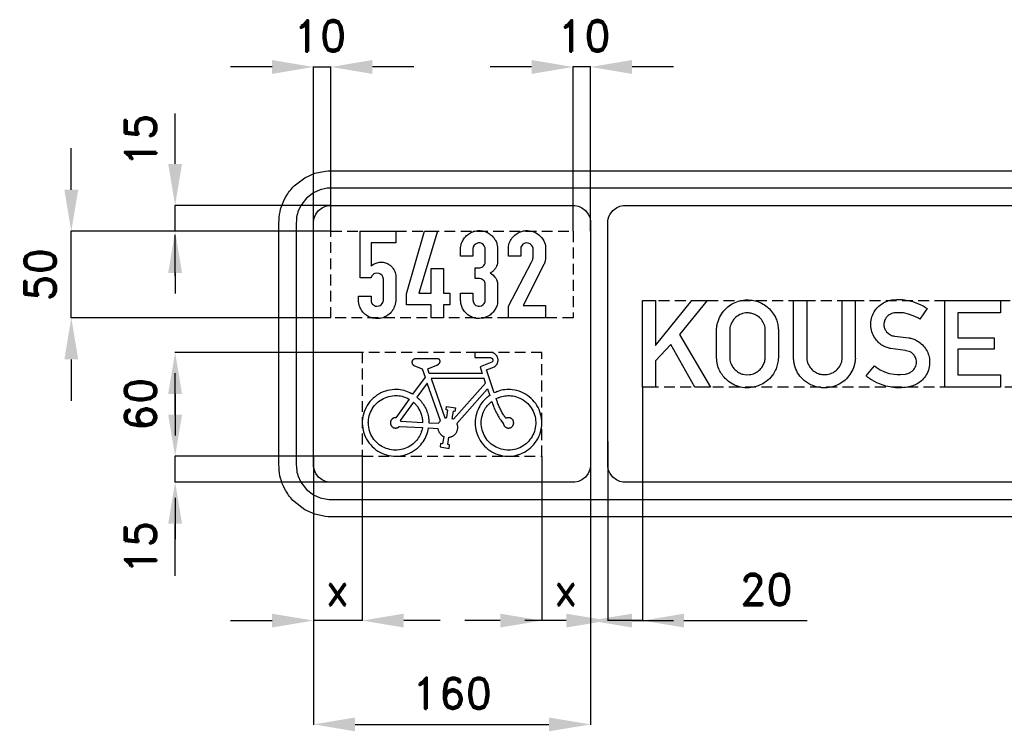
# Model space of a CAD drawing. Header units: millimetres. Extents: x 124 to 1188, y -20 to 923.
# Tile 2 of 3: x 125 to 694, y 494 to 905. Entities that reach past the tile are written whole.
import ezdxf

# ---------------------------------------------------------------- set-up
doc = ezdxf.new("R2010")
doc.units = ezdxf.units.MM
doc.header["$LTSCALE"] = 5
doc.linetypes.add('ČÁRKOVANÁX2', pattern=[1.5, 1, -0.5])
doc.layers.add('Kóty', color=2, linetype='Continuous')
doc.layers.add('Značka', color=7, linetype='Continuous')
doc.styles.get("Standard").update_dxf_attribs({"font": 'romand.shx', "height": 18})
doc.dimstyles.get("Standard").update_dxf_attribs({"dimtxt": 18, "dimasz": 24, "dimexe": 0.18, "dimexo": 0.0625, "dimgap": 9, "dimtad": 1, "dimdec": 0, "dimzin": 0, "dimdsep": 46, "dimtxsty": 'Standard', "dimcen": 0.09, "dimadec": 0, "dimazin": 0, "dimtfac": 1, "dimtdec": 0, "dimtofl": 0, "dimtmove": 0, "dimatfit": 3, "dimfxl": 1, "dimtolj": 1, "dimtzin": 0, "dimarcsym": 0})

# ---------------------------------------------------------------- blocks, each defined once
blk = doc.blocks.new('*D0')
at = {"layer": 'Defpoints', "color": 0, "transparency": 16777216}
for p in [(154.51, 783.07), (304.51, 783.07), (304.51, 733.07)]:
    blk.add_point(p, dxfattribs=at)
at = {"layer": 'Kóty', "color": 0, "lineweight": -2, "transparency": 16777216}
for p, q in [((154.51, 807.07), (154.51, 831.07)), ((304.45, 783.07), (154.33, 783.07)), ((304.45, 733.07), (154.33, 733.07)), ((154.51, 709.07), (154.51, 685.07))]:
    blk.add_line(p, q, dxfattribs=at)
at = {"layer": 'Kóty', "color": 0, "transparency": 16777216}
for points in [[(150.51, 807.07), (158.51, 807.07), (154.51, 783.07)], [(150.51, 709.07), (158.51, 709.07), (154.51, 733.07)]]:
    blk.add_solid(points, dxfattribs=at)
at = {"layer": 'Kóty', "color": 0, "transparency": 16777216, "insert": (136.51, 758.07), "char_height": 18, "attachment_point": 5, "rotation": 90}
blk.add_mtext('\\A1;50', dxfattribs=at)
blk = doc.blocks.new('*D11')
at = {"layer": 'Defpoints', "color": 0, "transparency": 16777216}
for p in [(454.51, 667.83), (294.51, 653.07), (454.51, 498.07)]:
    blk.add_point(p, dxfattribs=at)
at = {"layer": 'Kóty', "color": 0, "lineweight": -2, "transparency": 16777216}
for p, q in [((454.51, 667.77), (454.51, 497.89)), ((294.51, 653.01), (294.51, 497.89)), ((318.51, 498.07), (430.51, 498.07))]:
    blk.add_line(p, q, dxfattribs=at)
at = {"layer": 'Kóty', "color": 0, "transparency": 16777216}
for points in [[(318.51, 502.07), (318.51, 494.07), (294.51, 498.07)], [(430.51, 502.07), (430.51, 494.07), (454.51, 498.07)]]:
    blk.add_solid(points, dxfattribs=at)
at = {"layer": 'Kóty', "color": 0, "transparency": 16777216, "insert": (374.51, 516.07), "char_height": 18, "attachment_point": 5}
blk.add_mtext('\\A1;160', dxfattribs=at)

msp = doc.modelspace()

# ---------------------------------------------------------------- linework, layer by layer
at = {"layer": 'Kóty'}
for p, q in [((270.51, 878.07), (246.51, 878.07)), ((294.51, 786.34), (294.51, 878.25)), ((304.51, 783.14), (304.51, 878.25)), ((352.51, 878.07), (328.51, 878.07)), ((420.51, 878.07), (396.51, 878.07)), ((444.51, 783.14), (444.51, 878.25)), ((454.51, 783.14), (454.51, 878.25)), ((502.51, 878.07), (478.51, 878.07)), ((214.51, 822.07), (214.51, 851.08)), ((304.45, 798.07), (214.33, 798.07)), ((304.45, 783.07), (214.33, 783.07)), ((214.51, 757.07), (214.51, 781.07)), ((214.51, 759.07), (214.51, 747.07)), ((304.45, 733.07), (214.33, 733.07)), ((322.57, 713.07), (214.33, 713.07)), ((322.57, 713.07), (214.33, 713.07)), ((214.51, 677.07), (214.51, 701.07)), ((214.51, 689.07), (214.51, 665.07)), ((484.51, 693.01), (484.51, 557.89)), ((454.51, 667.83), (454.51, 557.89)), ((464.51, 661.49), (464.51, 557.89)), ((322.57, 653.07), (214.33, 653.07)), ((322.57, 653.07), (214.33, 653.07)), ((294.51, 653.01), (294.51, 557.89)), ((322.63, 653.01), (322.63, 557.89)), ((426.39, 653.01), (426.39, 557.89)), ((322.57, 638.07), (214.33, 638.07)), ((214.51, 629.07), (214.51, 605.07)), ((214.51, 583.98), (214.51, 614.07)), ((246.51, 558.07), (270.51, 558.07)), ((367.6, 558.07), (346.63, 558.07)), ((402.39, 558.07), (382, 558.07)), ((440.51, 558.07), (416.51, 558.07)), ((478.51, 558.07), (502.51, 558.07)), ((508.51, 558.07), (579.66, 558.07))]:
    msp.add_line(p, q, dxfattribs=at)
for points in [[(294.51, 878.07), (304.51, 878.07)], [(454.51, 878.07), (444.51, 878.07)], [(214.51, 783.07), (214.51, 798.07)], [(154.51, 733.07), (154.51, 783.07)], [(214.51, 638.07), (214.51, 653.07)], [(322.63, 558.07), (294.51, 558.07)], [(484.51, 558.07), (464.51, 558.07)]]:
    msp.add_lwpolyline(points, dxfattribs=at)
for points in [[(270.51, 882.07), (270.51, 874.07), (294.51, 878.07)], [(328.51, 882.07), (328.51, 874.07), (304.51, 878.07)], [(420.51, 882.07), (420.51, 874.07), (444.51, 878.07)], [(478.51, 882.07), (478.51, 874.07), (454.51, 878.07)], [(218.51, 822.07), (210.51, 822.07), (214.51, 798.07)], [(218.51, 759.07), (210.51, 759.07), (214.51, 783.07)], [(218.51, 689.07), (210.51, 689.07), (214.51, 713.07)], [(218.51, 677.07), (210.51, 677.07), (214.51, 653.07)], [(218.51, 614.07), (210.51, 614.07), (214.51, 638.07)], [(270.51, 562.07), (270.51, 554.07), (294.51, 558.07)], [(346.63, 562.07), (346.63, 554.07), (322.63, 558.07)], [(402.39, 562.07), (402.39, 554.07), (426.39, 558.07)], [(440.51, 562.07), (440.51, 554.07), (464.51, 558.07)], [(478.51, 562.07), (478.51, 554.07), (454.51, 558.07)], [(508.51, 562.07), (508.51, 554.07), (484.51, 558.07)]]:
    msp.add_solid(points, dxfattribs=at)
at = {"layer": 'Značka', "color": 3}
for points in [[(965.44, 618.07), (304.51, 618.07), (302.94, 618.13), (301.37, 618.23), (295.24, 619.49), (289.51, 622.09), (283.26, 626.81, -0.06835), (278.53, 633.07, -0.056395), (275.89, 638.8, -0.061144), (274.67, 644.93), (274.56, 646.5), (274.51, 648.07), (274.51, 788.07), (274.57, 789.64), (274.67, 791.21, -0.055759), (275.93, 797.34, -0.05621), (278.53, 803.07, -0.069646), (283.25, 809.31), (289.51, 814.05), (295.24, 816.68), (301.37, 817.91), (302.94, 818.01), (304.51, 818.07), (965.44, 818.07)], [(971.48, 808.07), (304.51, 808.07), (303.46, 808.03), (302.42, 807.96), (298.33, 807.12), (294.51, 805.39), (290.35, 802.24), (287.19, 798.07), (285.43, 794.25, 0.061229), (284.62, 790.16), (284.55, 789.12), (284.51, 788.07), (284.51, 648.07), (284.55, 647.02), (284.62, 645.98, 0.055717), (285.46, 641.89), (287.19, 638.07), (290.34, 633.91), (294.51, 630.75), (298.33, 628.99), (302.42, 628.18), (303.46, 628.11), (304.51, 628.07), (971.48, 628.07)], [(304.51, 798.07), (444.51, 798.07), (445.03, 798.05), (445.55, 798.02), (447.6, 797.6), (449.51, 796.73), (451.59, 795.16), (453.17, 793.07), (454.05, 791.16), (454.45, 789.12), (454.49, 788.59), (454.51, 788.07), (454.51, 648.07), (454.49, 647.55), (454.45, 647.02, -0.055845), (454.03, 644.98), (453.17, 643.07), (451.59, 640.99), (449.51, 639.41), (447.6, 638.53), (445.55, 638.12), (445.03, 638.09), (444.51, 638.07), (304.51, 638.07), (303.98, 638.09), (303.46, 638.12), (301.42, 638.54), (299.51, 639.41), (297.43, 640.98), (295.85, 643.07), (294.97, 644.98), (294.56, 647.02), (294.53, 647.55), (294.51, 648.07), (294.51, 788.07), (294.53, 788.59), (294.56, 789.12, -0.055844), (294.98, 791.16), (295.85, 793.07), (297.42, 795.15), (299.51, 796.73), (301.42, 797.61), (303.46, 798.02), (303.98, 798.05), (304.51, 798.07)], [(986.51, 638.07), (474.51, 638.07), (473.98, 638.09), (473.46, 638.12), (471.42, 638.54), (469.51, 639.41), (467.43, 640.98), (465.85, 643.07), (464.97, 644.98), (464.56, 647.02), (464.53, 647.55), (464.51, 648.07), (464.51, 788.07), (464.53, 788.59), (464.56, 789.12, -0.055845), (464.98, 791.16), (465.85, 793.07), (467.42, 795.15), (469.51, 796.73), (471.42, 797.61), (473.46, 798.02), (473.98, 798.05), (474.51, 798.07), (986.51, 798.07)], [(327.69, 745.63), (327.69, 743.1), (327.71, 742.98), (327.73, 742.85, 0.060935), (328.01, 741.86, 0.077583), (328.55, 740.99, 0.110145), (329.64, 740.11, 0.106073), (331.01, 739.76), (332.42, 739.93, 0.113308), (333.61, 740.64), (334.13, 741.26), (334.53, 741.98), (334.72, 742.43), (334.82, 742.9), (334.83, 743.01), (334.83, 743.13), (334.83, 755.45), (334.82, 755.61), (334.81, 755.78, 0.078271), (334.57, 756.75, 0.077125), (334.05, 757.61), (333.27, 758.32), (332.32, 758.77), (331.15, 758.96), (329.97, 758.73, 0.105044), (328.71, 757.98, 0.127305), (327.94, 756.79), (327.85, 756.53), (327.78, 756.26), (321.38, 756.26), (321.38, 783.07), (341.99, 783.07), (341.99, 776.34), (327.7, 776.34), (327.7, 762.95), (328.42, 763.51), (329.18, 764.02, -0.068941), (331.22, 764.92, -0.0713), (333.44, 765.22, -0.081447), (335.98, 764.87, -0.080086), (338.27, 763.74, -0.06512), (339.85, 762.36, -0.05928), (341.05, 760.63, -0.049022), (341.68, 759.2, -0.065926), (341.97, 757.68), (341.98, 757.46), (341.99, 757.23), (341.99, 742.95), (341.97, 742.75), (341.95, 742.56, -0.038897), (341.61, 740.65, -0.047692), (340.94, 738.83, -0.079207), (339.24, 736.21, -0.076919), (336.8, 734.23, -0.064693), (334.47, 733.13, -0.063791), (331.93, 732.66, -0.082419), (328.49, 732.96, -0.086163), (325.34, 734.37, -0.076484), (323.05, 736.34, -0.071413), (321.43, 738.89, -0.049868), (320.76, 740.72, -0.060184), (320.5, 742.64), (320.49, 742.84), (320.49, 743.04), (320.49, 745.63), (327.69, 745.63)], [(379.47, 747.39), (386.61, 747.39), (386.61, 743.45), (386.62, 743.25), (386.64, 743.05, 0.080695), (387.02, 741.76, 0.101207), (387.82, 740.67, 0.107888), (388.97, 739.95, 0.103755), (390.32, 739.74), (391.56, 740), (392.59, 740.69), (393.1, 741.29), (393.45, 741.99), (393.61, 742.47), (393.71, 742.97), (393.72, 743.06), (393.74, 743.16), (393.74, 752.49), (393.73, 752.62), (393.73, 752.76, 0.083216), (393.51, 753.61), (393.05, 754.37), (392.57, 754.9), (391.99, 755.31), (391.25, 755.61), (390.47, 755.78), (390.24, 755.82), (390.02, 755.86), (387.94, 755.86), (387.94, 762.05), (390.09, 762.05), (390.29, 762.05), (390.48, 762.05), (391.09, 762.15), (391.67, 762.38), (392.37, 762.81), (392.93, 763.39), (393.22, 763.83), (393.45, 764.31), (393.61, 764.74), (393.7, 765.17), (393.72, 765.29), (393.73, 765.4), (393.73, 772.7), (393.72, 772.89), (393.72, 773.09, 0.06734), (393.54, 773.93), (393.15, 774.71), (392.55, 775.43), (391.79, 775.97), (390.77, 776.32), (389.68, 776.33), (388.39, 775.89, 0.090883), (387.34, 774.98), (386.81, 774.18, 0.106404), (386.6, 773.28), (386.59, 773.14), (386.6, 773), (386.6, 768.78), (379.47, 768.78), (379.47, 773.15), (379.47, 773.32, -0.004462), (379.47, 773.49, -0.057622), (379.75, 775.31, -0.04604), (380.4, 777.06, -0.056913), (381.67, 779.22, -0.06026), (383.4, 781.01, -0.070622), (385.82, 782.56, -0.07338), (388.59, 783.37, -0.075915), (391.56, 783.42, -0.074328), (394.41, 782.59, -0.064161), (396.64, 781.27, -0.060439), (398.49, 779.44, -0.050663), (399.68, 777.67, -0.056473), (400.47, 775.71), (400.68, 774.82), (400.81, 773.92), (400.84, 773.64), (400.86, 773.35), (400.86, 765.68), (400.84, 765.43), (400.82, 765.17, -0.049566), (400.52, 763.76, -0.046668), (399.95, 762.41, -0.060309), (398.9, 760.81, -0.065386), (397.49, 759.53), (397.05, 759.23), (396.6, 758.95), (397.36, 758.45), (398.08, 757.9), (399.27, 756.66, -0.059759), (400.15, 755.19), (400.59, 754.02, -0.041885), (400.81, 752.79), (400.84, 752.57), (400.86, 752.35), (400.86, 742.89), (400.86, 742.63, -0.00657), (400.85, 742.37, -0.079432), (400.34, 739.81, -0.066588), (399.1, 737.47, -0.068498), (397.21, 735.3, -0.069584), (394.83, 733.74), (392.69, 732.94), (390.43, 732.64, -0.067322), (387.68, 732.9, -0.068344), (385.1, 733.88, -0.057401), (383.22, 735.13, -0.055521), (381.65, 736.78, -0.063117), (380.33, 738.97, -0.072895), (379.65, 741.4), (379.57, 742.1), (379.5, 742.79), (379.48, 742.93), (379.47, 743.06), (379.47, 747.39)], [(407.11, 733.08), (407.11, 739.77), (420.45, 765.23), (420.65, 765.57), (420.83, 765.92), (421.02, 766.4), (421.17, 766.89), (421.29, 767.37), (421.36, 767.86), (421.37, 768.05, 0.004567), (421.37, 768.24), (421.37, 772.92), (421.36, 773.15), (421.34, 773.37, 0.081952), (421.05, 774.24), (420.52, 775.02), (419.62, 775.82), (418.53, 776.27, 0.119745), (416.94, 776.28, 0.119901), (415.49, 775.55, 0.105431), (414.59, 774.5, 0.117469), (414.23, 773.22), (414.22, 773.04, 0.004487), (414.22, 772.86), (414.22, 768.71), (407.11, 768.71), (407.11, 773.22), (407.12, 773.45), (407.13, 773.67, -0.043399), (407.38, 775.33, -0.044621), (407.91, 776.92, -0.083923), (409.67, 779.73, -0.078564), (412.24, 781.85, -0.063911), (414.62, 783, -0.067306), (417.19, 783.48, -0.100406), (421.13, 782.98, -0.096991), (424.67, 780.96, -0.102915), (427.46, 777.63, -0.126675), (428.51, 773.58), (428.51, 773.35), (428.52, 773.13), (428.52, 768.21), (428.51, 768.03), (428.5, 767.85, -0.021215), (428.42, 767.02), (428.27, 766.2), (428.05, 765.16), (427.73, 764.16), (427.67, 764.02), (427.62, 763.89), (415.63, 740.21), (428.53, 740.21), (428.53, 733.08), (407.11, 733.08)], [(527.34, 726.09), (527.36, 726.5), (527.39, 726.91, -0.030678), (527.67, 729, -0.031072), (528.2, 731.04, -0.066287), (530.13, 735.17, -0.068481), (533.08, 738.66, -0.061846), (536.33, 741.09, -0.059915), (540.06, 742.66, -0.057341), (543.91, 743.4, -0.05761), (547.84, 743.24, -0.05689), (551.58, 742.3, -0.057502), (555.02, 740.53, -0.055399), (557.93, 738.18, -0.053476), (560.26, 735.25, -0.043056), (561.65, 732.73, -0.048855), (562.55, 730.02, -0.022701), (562.83, 728.54, -0.012934), (563.01, 727.04), (563.04, 726.79), (563.06, 726.54), (563.06, 709.8), (563.02, 709.41), (562.99, 709.03, -0.035777), (562.45, 705.92, -0.047854), (561.4, 702.95, -0.078818), (558.73, 698.77, -0.073099), (554.92, 695.55, -0.060103), (551.3, 693.7, -0.059871), (547.35, 692.76, -0.071125), (542.43, 692.8, -0.074191), (537.73, 694.23, -0.066054), (534.03, 696.48, -0.061693), (531.01, 699.6, -0.047083), (529.27, 702.27, -0.053871), (528.11, 705.21, -0.0302), (527.67, 707.16, -0.017672), (527.42, 709.14), (527.38, 709.6), (527.34, 710.06), (527.34, 726.09)], [(571.81, 743.07), (579.42, 743.07), (579.42, 710.05), (579.44, 709.82), (579.46, 709.59, 0.039551), (579.75, 707.93, 0.043647), (580.3, 706.33, 0.079498), (581.93, 703.73, 0.080079), (584.29, 701.76, 0.074653), (586.86, 700.6, 0.071348), (589.66, 700.22, 0.077188), (592.74, 700.63, 0.082033), (595.53, 701.97, 0.077961), (597.7, 703.95, 0.072566), (599.2, 706.49, 0.046146), (599.76, 708.13, 0.054568), (599.97, 709.84), (599.97, 710), (599.98, 710.17), (599.98, 743.07), (607.53, 743.07), (607.53, 710.07), (607.54, 709.81), (607.54, 709.54, -0.044941), (607.32, 707.39, -0.033047), (606.77, 705.27, -0.05765), (605.01, 701.28, -0.066517), (602.34, 697.85, -0.06441), (599.15, 695.28, -0.060297), (595.42, 693.56, -0.061459), (591.27, 692.67, -0.061711), (587.02, 692.81, -0.080241), (581.68, 694.43, -0.08421), (577.14, 697.67, -0.072638), (574.2, 701.35, -0.072792), (572.45, 705.68, -0.029075), (572.04, 707.64, -0.022427), (571.84, 709.63), (571.83, 709.85), (571.81, 710.08), (571.81, 743.07)], [(618.7, 705.33), (619.17, 704.94), (619.65, 704.55, 0.039102), (621.94, 703.04), (624.44, 701.86), (627.12, 700.93), (629.89, 700.41), (631.75, 700.28), (633.64, 700.29), (636.47, 700.53, 0.084124), (639.11, 701.41), (640.34, 702.19), (641.37, 703.23, 0.057301), (642.16, 704.47, 0.056918), (642.65, 705.86, 0.062846), (642.85, 707.45, 0.064429), (642.64, 709.05, 0.085836), (641.78, 711.06, 0.089186), (640.29, 712.66, 0.071888), (638.72, 713.58), (636.97, 714.06), (636.76, 714.1), (636.54, 714.13), (627.83, 715.25), (627.48, 715.35), (627.13, 715.46), (625.44, 716.02), (623.83, 716.75, -0.062215), (621.37, 718.43, -0.055295), (619.35, 720.66, -0.068815), (617.42, 724.04, -0.072902), (616.52, 727.81, -0.074668), (616.63, 731.68, -0.072264), (617.86, 735.4, -0.094606), (621.03, 739.77, -0.103606), (625.55, 742.58, -0.055197), (628.41, 743.39), (631.38, 743.67), (634.73, 743.6), (638.03, 743.14, -0.032889), (641.6, 742.2), (645.04, 740.82), (646.78, 739.95), (648.42, 738.91), (648.75, 738.68), (649.06, 738.45), (644.77, 732.29), (644.22, 732.64), (643.65, 732.98), (641.01, 734.31), (638.22, 735.27), (635.38, 735.86), (632.42, 736.02, 0.05696), (629.28, 735.72, 0.118678), (626.54, 734.42, 0.089646), (625.15, 732.91, 0.07716), (624.3, 731, 0.05096), (624.06, 729.7, 0.054996), (624.09, 728.4, 0.07658), (624.61, 726.57, 0.07019), (625.64, 724.95), (626.63, 723.95), (627.8, 723.2), (628.43, 722.92), (629.1, 722.73), (629.61, 722.63), (630.13, 722.56), (638.38, 721.48), (638.67, 721.44), (638.95, 721.4, -0.057654), (641.27, 720.77, -0.045361), (643.43, 719.66, -0.062117), (646.32, 717.42, -0.068479), (648.53, 714.53, -0.06736), (649.93, 711.32, -0.064539), (650.45, 707.84, -0.073541), (650.05, 703.8, -0.075698), (648.48, 700.05, -0.065666), (646.38, 697.29, -0.066656), (643.65, 695.18, -0.056086), (640.71, 693.83, -0.038283), (637.56, 693.05, -0.042156), (633.04, 692.6, -0.042476), (628.54, 692.92, -0.040673), (624.14, 693.9, -0.036889), (619.92, 695.55), (617.17, 697.01, -0.038916), (614.66, 698.82), (614.22, 699.19), (613.79, 699.57), (618.7, 705.33)], [(534.95, 726.05), (534.95, 710.06), (534.98, 709.76), (535, 709.46, 0.037603), (535.27, 707.88, 0.041675), (535.79, 706.36, 0.06287), (536.96, 704.3, 0.060142), (538.6, 702.57, 0.059423), (540.52, 701.25, 0.064279), (542.69, 700.45), (544.49, 700.18), (546.31, 700.25, 0.073882), (549.38, 701.07, 0.084995), (552.04, 702.79, 0.073638), (553.81, 704.84, 0.063591), (554.97, 707.29, 0.033198), (555.32, 708.52, 0.042635), (555.48, 709.78), (555.48, 709.94), (555.49, 710.11), (555.49, 726.02, 0.002788), (555.49, 726.3), (555.49, 726.59, 0.062605), (555.2, 728.33, 0.048334), (554.54, 729.99, 0.076909), (552.69, 732.68, 0.083779), (550.11, 734.64, 0.069896), (547.72, 735.61, 0.066663), (545.13, 735.9, 0.088498), (541.57, 735.27, 0.098099), (538.51, 733.43, 0.062801), (536.99, 731.78, 0.051391), (535.87, 729.82, 0.039515), (535.28, 728.25, 0.050746), (534.99, 726.61), (534.97, 726.33), (534.95, 726.05)], [(353.02, 709.32), (352.93, 709.3), (352.83, 709.28), (352.82, 709.27), (352.8, 709.27), (352.72, 709.24), (352.65, 709.22), (352.56, 709.18), (352.48, 709.14), (352.39, 709.1), (352.31, 709.05), (352.23, 709), (352.15, 708.94), (352.06, 708.87), (351.97, 708.79), (351.89, 708.71), (351.81, 708.62), (351.73, 708.52), (351.67, 708.42), (351.61, 708.32), (351.55, 708.21), (351.5, 708.1), (351.46, 707.99), (351.42, 707.88), (351.39, 707.76), (351.37, 707.64), (351.36, 707.53), (351.35, 707.41, 0.012292), (351.35, 707.29), (351.37, 707.13), (351.39, 706.97), (351.43, 706.81), (351.48, 706.65), (351.55, 706.5), (351.63, 706.36), (351.72, 706.22), (351.81, 706.09), (351.89, 705.98), (351.98, 705.88), (352.07, 705.79), (352.17, 705.7), (352.27, 705.62), (352.38, 705.55), (352.46, 705.49), (352.56, 705.44), (352.58, 705.43), (352.6, 705.42), (352.72, 705.36), (352.84, 705.31), (357.26, 703.63), (358.94, 698.83), (351.76, 688.89), (351.71, 688.92), (351.66, 688.94), (351.47, 689.05), (351.28, 689.15), (351.04, 689.28), (350.8, 689.41), (350.56, 689.54), (350.31, 689.66), (350.07, 689.78), (349.83, 689.9), (348.83, 690.33), (347.81, 690.7), (346.76, 691.01), (345.7, 691.25), (344.63, 691.44), (343.54, 691.55), (342.44, 691.6), (341.35, 691.59), (339.99, 691.52), (338.64, 691.35), (337.3, 691.08), (335.99, 690.71), (334.7, 690.25), (333.46, 689.68), (332.27, 689.02), (331.12, 688.29), (330.01, 687.49), (328.96, 686.62), (327.97, 685.68), (327.07, 684.66), (326.24, 683.58), (325.49, 682.44), (324.83, 681.24), (324.26, 680.01), (323.75, 678.74), (323.33, 677.44), (323.01, 676.12), (322.79, 674.77), (322.67, 673.41, 0.020956), (322.65, 672.05), (322.74, 670.69), (322.91, 669.34), (323.16, 668), (323.5, 666.68), (323.94, 665.39), (324.48, 664.14), (325.11, 662.92), (325.82, 661.76), (326.62, 660.66), (327.5, 659.62), (328.43, 658.62), (329.43, 657.69), (330.49, 656.83), (331.62, 656.07), (332.79, 655.38), (334.02, 654.78), (335.29, 654.28), (336.59, 653.87), (337.91, 653.53), (339.25, 653.28), (340.61, 653.13), (341.97, 653.09), (343.33, 653.13), (344.69, 653.29), (346.02, 653.55), (347.34, 653.9), (348.64, 654.32), (349.9, 654.83), (351.12, 655.43), (352.29, 656.12), (353.42, 656.9), (354.48, 657.76), (355.47, 658.69), (356.4, 659.7), (357.11, 660.53), (357.77, 661.4), (358.38, 662.32), (358.93, 663.27), (359.42, 664.24), (359.84, 665.24), (360.19, 666.27), (360.48, 667.31), (360.55, 667.58), (360.61, 667.84), (360.66, 668.05), (360.7, 668.27), (360.71, 668.32), (360.72, 668.37), (360.93, 669.44), (366.34, 669.17), (366.39, 668.87), (366.43, 668.57), (366.45, 668.51), (366.46, 668.46), (366.51, 668.22), (366.58, 667.99), (366.68, 667.7), (366.79, 667.42), (366.92, 667.15), (367.06, 666.88), (367.22, 666.62), (367.39, 666.37), (367.57, 666.13), (367.76, 665.89), (367.97, 665.67), (368.19, 665.45), (368.42, 665.26), (368.66, 665.07), (368.86, 664.94), (369.06, 664.81), (369.11, 664.78), (369.17, 664.76), (369.43, 664.61), (369.7, 664.48), (369.03, 660.26), (367.92, 660.44), (367.6, 658.46), (372.78, 657.63), (373.1, 659.61), (371.99, 659.78), (372.67, 664), (372.93, 664.04), (373.2, 664.08), (373.25, 664.1), (373.31, 664.11), (373.52, 664.15), (373.73, 664.21), (373.98, 664.29), (374.24, 664.39), (374.49, 664.5), (374.73, 664.62), (374.97, 664.76), (375.2, 664.9), (375.48, 665.09), (375.75, 665.3), (376, 665.52), (376.24, 665.76), (376.47, 666.01), (376.68, 666.28), (376.87, 666.56), (377.05, 666.85), (377.21, 667.15), (377.35, 667.46), (377.48, 667.77), (377.58, 668.09), (377.67, 668.42), (377.74, 668.76), (377.78, 669.09), (377.8, 669.43), (377.82, 669.7), (377.81, 669.98), (377.8, 670.25), (377.77, 670.52), (377.72, 670.79), (377.67, 671.05), (377.61, 671.26), (377.54, 671.47), (377.52, 671.52), (377.51, 671.57), (377.41, 671.82), (377.31, 672.07), (395, 692.06), (396.3, 688.25), (395.44, 687.61), (395.4, 687.58), (395.35, 687.54), (395.18, 687.41), (395.02, 687.28), (394.81, 687.11), (394.6, 686.94), (393.8, 686.24), (393.04, 685.48), (392.33, 684.69), (391.67, 683.85), (391.05, 682.97), (390.49, 682.05), (389.99, 681.1), (389.53, 680.12), (389.02, 678.88), (388.59, 677.61), (388.26, 676.32), (388.03, 675), (387.89, 673.66), (387.86, 672.32, 0.01955), (387.92, 670.98), (388.08, 669.65), (388.3, 668.33), (388.61, 667.02), (389.01, 665.75), (389.52, 664.5), (390.1, 663.3), (390.78, 662.14), (391.54, 661.04), (392.38, 659.99), (393.27, 658.98), (394.22, 658.04), (395.24, 657.17), (396.32, 656.38), (397.46, 655.67), (398.64, 655.05), (399.87, 654.51), (401.13, 654.06), (402.42, 653.68), (403.72, 653.38), (405.05, 653.18), (406.39, 653.08), (407.73, 653.08), (409.06, 653.18), (410.39, 653.37), (411.7, 653.66), (412.99, 654.01), (414.26, 654.45), (415.49, 654.98), (416.68, 655.6), (417.82, 656.3), (418.9, 657.09), (419.92, 657.96), (420.88, 658.89), (421.8, 659.88), (422.64, 660.92), (423.4, 662.02), (424.08, 663.18), (424.68, 664.38), (425.18, 665.62), (425.59, 666.89), (425.91, 668.19), (426.17, 669.51), (426.33, 670.84), (426.4, 672.18, 0.01876), (426.36, 673.52), (426.24, 674.85), (426.01, 676.17), (425.68, 677.47), (425.27, 678.75), (424.79, 680), (424.23, 681.22), (423.58, 682.39), (422.84, 683.51), (422.03, 684.58), (421.13, 685.57), (420.17, 686.5), (419.14, 687.37), (418.08, 688.18), (416.96, 688.91), (415.79, 689.56), (414.57, 690.12), (413.31, 690.59), (412.03, 690.97), (410.72, 691.25), (409.39, 691.45), (408.32, 691.56), (407.24, 691.62), (406.16, 691.61), (405.09, 691.53), (404.03, 691.39), (402.98, 691.18), (401.95, 690.9), (400.94, 690.56), (400.69, 690.47), (400.44, 690.37), (400.24, 690.3), (400.04, 690.22), (399.99, 690.2), (399.94, 690.18), (398.95, 689.76), (394.46, 702.94), (398.99, 704.79), (399.18, 704.92), (399.36, 705.04), (399.39, 705.07), (399.43, 705.1), (399.56, 705.21), (399.69, 705.33), (399.85, 705.48), (400, 705.65), (400.14, 705.82), (400.27, 705.99), (400.4, 706.18), (400.51, 706.37), (400.64, 706.61), (400.76, 706.86), (400.86, 707.12), (400.94, 707.38), (401.01, 707.65), (401.06, 707.93), (401.09, 708.2), (401.1, 708.48), (401.1, 708.75), (401.09, 709.03), (401.06, 709.3), (401, 709.58), (400.94, 709.84), (400.85, 710.11), (400.75, 710.36), (400.63, 710.61), (400.5, 710.86), (400.36, 711.09), (400.2, 711.32), (400.02, 711.54), (399.84, 711.74), (399.64, 711.93), (399.43, 712.11), (399.21, 712.28), (399.02, 712.4), (398.83, 712.52), (398.64, 712.63), (398.44, 712.72), (398.24, 712.81), (398.03, 712.88), (397.82, 712.94), (397.6, 712.99), (397.55, 713), (397.49, 713.02), (397.45, 713.02), (397.41, 713.03), (397.4, 713.03), (397.38, 713.03), (397.17, 713.07), (387.64, 713.07), (387.64, 710.07), (396.75, 710.07), (396.82, 710.06), (396.89, 710.05), (396.9, 710.05), (396.92, 710.05), (396.97, 710.03), (397.03, 710.02), (397.09, 710), (397.16, 709.97), (397.23, 709.94), (397.29, 709.91), (397.35, 709.87), (397.41, 709.83), (397.49, 709.78), (397.56, 709.73), (397.63, 709.67), (397.69, 709.61), (397.75, 709.54), (397.8, 709.47), (397.85, 709.39), (397.89, 709.31), (397.94, 709.23), (397.97, 709.15), (398, 709.07), (398.03, 708.98), (398.05, 708.9), (398.06, 708.81), (398.07, 708.72), (398.08, 708.63), (398.08, 708.54), (398.07, 708.45), (398.06, 708.36), (398.04, 708.27), (398.02, 708.19), (397.99, 708.1), (397.95, 708.02), (397.92, 707.94), (397.88, 707.87), (397.85, 707.81), (397.81, 707.75), (397.76, 707.69), (397.72, 707.64), (397.67, 707.59), (397.63, 707.55), (397.59, 707.51), (397.58, 707.5), (397.57, 707.49), (397.51, 707.44), (397.45, 707.4), (390.71, 704.65), (391.97, 700.96), (361.37, 700.96), (360.48, 703.5), (365.78, 705.69), (365.9, 705.75), (366.03, 705.81), (366.05, 705.82), (366.07, 705.83), (366.17, 705.89), (366.26, 705.94), (366.37, 706.02), (366.48, 706.1), (366.59, 706.19), (366.69, 706.28), (366.79, 706.37), (366.89, 706.47), (367, 706.6), (367.11, 706.73), (367.21, 706.87), (367.31, 707.01), (367.39, 707.16), (367.46, 707.32), (367.51, 707.48), (367.56, 707.65), (367.58, 707.74), (367.59, 707.83), (367.6, 707.92), (367.61, 708.01), (367.61, 708.11), (367.6, 708.2), (367.59, 708.29), (367.57, 708.38), (367.54, 708.47), (367.51, 708.56), (367.47, 708.64), (367.42, 708.72), (367.37, 708.8), (367.31, 708.87), (367.25, 708.94), (367.18, 709), (367.12, 709.05), (367.06, 709.1), (367, 709.14), (366.93, 709.18), (366.87, 709.21), (366.8, 709.24), (366.73, 709.27), (366.66, 709.29), (366.64, 709.29), (366.62, 709.29), (366.61, 709.3), (366.59, 709.3), (366.57, 709.31), (366.55, 709.31), (366.53, 709.31), (366.51, 709.32), (353.02, 709.32)], [(341.97, 675.34), (341.8, 675.34), (341.63, 675.33), (341.6, 675.33), (341.56, 675.32), (341.43, 675.3), (341.29, 675.28), (341.13, 675.24), (340.97, 675.19), (340.81, 675.13), (340.65, 675.07), (340.5, 674.99), (340.35, 674.9), (340.17, 674.79), (340, 674.66), (339.84, 674.52), (339.69, 674.36), (339.55, 674.2), (339.43, 674.03), (339.32, 673.85), (339.22, 673.66), (339.13, 673.46), (339.06, 673.26), (339, 673.06), (338.95, 672.85), (338.92, 672.64), (338.91, 672.43, 0.019488), (338.92, 672.21), (338.94, 672), (338.97, 671.79), (339.01, 671.58), (339.07, 671.38), (339.15, 671.18), (339.23, 670.99), (339.34, 670.8), (339.46, 670.62), (339.59, 670.45), (339.73, 670.29), (339.87, 670.14), (340.04, 670), (340.21, 669.87), (340.39, 669.76), (340.57, 669.66), (340.77, 669.57), (340.97, 669.5), (341.17, 669.44), (341.38, 669.39), (341.59, 669.36), (341.8, 669.34), (342.02, 669.34), (342.23, 669.36), (342.44, 669.39), (342.65, 669.44), (342.81, 669.48), (342.98, 669.53), (343.13, 669.6), (343.29, 669.67), (343.44, 669.75), (343.58, 669.84), (343.69, 669.92), (343.8, 670.01), (343.82, 670.03), (343.85, 670.05), (343.97, 670.17), (344.1, 670.29), (357.42, 669.62), (357.23, 668.76), (357.01, 667.9), (356.96, 667.73), (356.91, 667.56), (356.69, 666.89), (356.43, 666.23), (356.07, 665.43), (355.66, 664.65), (355.21, 663.88), (354.71, 663.15), (354.16, 662.45), (353.57, 661.79), (352.81, 660.98), (352, 660.24), (351.13, 659.55), (350.21, 658.94), (349.25, 658.39), (348.24, 657.92), (347.21, 657.52), (346.15, 657.2), (345.08, 656.93), (343.99, 656.73), (342.89, 656.62), (341.78, 656.59), (340.68, 656.63), (339.58, 656.77), (338.5, 656.98), (337.43, 657.27), (336.38, 657.62), (335.35, 658.03), (334.36, 658.52), (333.41, 659.08), (332.49, 659.71), (331.64, 660.41), (330.83, 661.17), (330.08, 661.98), (329.37, 662.83), (328.73, 663.73), (328.15, 664.67), (327.64, 665.65), (327.21, 666.67), (326.85, 667.72), (326.57, 668.79), (326.37, 669.88), (326.23, 670.97), (326.15, 672.08, -0.020537), (326.16, 673.18), (326.26, 674.28), (326.43, 675.38), (326.69, 676.45), (327.03, 677.51), (327.44, 678.54), (327.9, 679.54), (328.42, 680.51), (329.02, 681.45), (329.69, 682.33), (330.42, 683.16), (331.21, 683.93), (332.06, 684.65), (332.95, 685.3), (333.87, 685.9), (334.84, 686.44), (335.84, 686.91), (336.87, 687.3), (337.94, 687.62), (339.02, 687.85), (340.11, 688), (341.22, 688.09), (342.11, 688.11), (343, 688.09), (343.88, 688.02), (344.76, 687.89), (345.63, 687.71), (346.47, 687.47), (347.3, 687.17), (348.12, 686.83), (348.32, 686.74), (348.52, 686.64), (348.68, 686.57), (348.84, 686.49), (348.87, 686.47), (348.91, 686.45), (349.7, 686.04), (341.97, 675.34)], [(404.15, 672.03), (404.17, 671.87), (404.2, 671.7), (404.21, 671.67), (404.22, 671.63), (404.25, 671.5), (404.29, 671.37), (404.35, 671.21), (404.42, 671.06), (404.5, 670.9), (404.59, 670.76), (404.68, 670.62), (404.79, 670.48), (404.93, 670.32), (405.08, 670.17), (405.23, 670.02), (405.41, 669.9), (405.58, 669.78), (405.77, 669.68), (405.97, 669.59), (406.17, 669.52), (406.37, 669.46), (406.58, 669.41), (406.79, 669.37), (407, 669.36), (407.22, 669.36), (407.43, 669.37), (407.64, 669.4), (407.85, 669.45), (408.05, 669.51), (408.25, 669.58), (408.45, 669.66), (408.64, 669.76), (408.82, 669.88), (408.99, 670), (409.15, 670.14), (409.3, 670.29), (409.44, 670.45), (409.57, 670.62), (409.69, 670.8), (409.8, 670.98), (409.89, 671.18), (409.96, 671.37), (410.02, 671.58), (410.07, 671.79), (410.11, 672), (410.13, 672.21), (410.13, 672.42), (410.12, 672.63), (410.09, 672.85), (410.05, 673.05), (409.99, 673.26), (409.92, 673.46), (409.83, 673.66), (409.74, 673.85), (409.63, 674.03), (409.5, 674.2), (409.36, 674.37), (409.22, 674.52), (409.06, 674.66), (408.89, 674.79), (408.71, 674.91), (408.53, 675.02), (408.34, 675.11), (408.14, 675.19), (407.94, 675.25), (407.73, 675.3), (407.52, 675.33), (407.3, 675.35), (407.13, 675.36), (406.96, 675.36), (406.79, 675.35), (406.62, 675.32), (406.45, 675.29), (406.29, 675.25), (406.16, 675.2), (406.03, 675.15), (406, 675.14), (405.97, 675.13), (405.82, 675.06), (405.67, 674.98), (405.29, 675.5), (404.93, 676.02), (404.85, 676.13), (404.78, 676.23), (404.5, 676.66), (404.22, 677.09), (403.88, 677.63), (403.56, 678.18), (403.24, 678.74), (402.93, 679.3), (402.64, 679.87), (402.35, 680.45), (402.08, 681.02), (401.81, 681.6), (401.55, 682.19), (401.31, 682.78), (401.07, 683.38), (400.85, 683.98), (400.69, 684.46), (400.53, 684.95), (400.49, 685.07), (400.45, 685.2), (400.27, 685.81), (400.09, 686.42), (400.88, 686.78), (400.92, 686.8), (400.96, 686.82), (401.12, 686.88), (401.28, 686.95), (401.48, 687.03), (401.69, 687.11), (402.51, 687.4), (403.34, 687.64), (404.19, 687.83), (405.05, 687.97), (405.92, 688.06), (406.79, 688.1), (407.66, 688.08), (408.54, 688.02), (409.62, 687.9), (410.69, 687.7), (411.74, 687.43), (412.77, 687.07), (413.78, 686.65), (414.75, 686.15), (415.67, 685.58), (416.56, 684.94), (417.42, 684.27), (418.23, 683.54), (418.98, 682.75), (419.67, 681.91), (420.3, 681.02), (420.86, 680.08), (421.35, 679.11), (421.78, 678.11), (422.15, 677.08), (422.45, 676.04), (422.68, 674.97), (422.82, 673.89), (422.89, 672.8, -0.020412), (422.88, 671.71), (422.78, 670.63), (422.62, 669.55), (422.4, 668.48), (422.11, 667.44), (421.74, 666.41), (421.29, 665.42), (420.78, 664.45), (420.2, 663.53), (419.55, 662.66), (418.84, 661.83), (418.09, 661.04), (417.29, 660.3), (416.44, 659.62), (415.54, 659.01), (414.6, 658.46), (413.62, 657.98), (412.61, 657.58), (411.57, 657.24), (410.52, 656.96), (409.45, 656.75), (408.37, 656.62), (407.28, 656.58), (406.19, 656.6), (405.11, 656.71), (404.03, 656.9), (402.98, 657.16), (401.93, 657.47), (400.91, 657.86), (399.92, 658.31), (398.97, 658.85), (398.06, 659.44), (397.19, 660.1), (396.38, 660.83), (395.62, 661.61), (394.89, 662.42), (394.23, 663.28), (393.63, 664.19), (393.1, 665.15), (392.63, 666.13), (392.24, 667.15), (391.93, 668.19), (391.69, 669.25), (391.51, 670.33), (391.39, 671.41), (391.36, 672.5), (391.41, 673.58), (391.53, 674.67), (391.74, 675.74), (392.02, 676.79), (392.37, 677.82), (392.69, 678.64), (393.05, 679.44), (393.45, 680.22), (393.91, 680.97), (394.4, 681.68), (394.94, 682.36), (395.52, 683.01), (396.14, 683.61), (396.3, 683.76), (396.46, 683.91), (396.59, 684.03), (396.72, 684.14), (396.75, 684.17), (396.79, 684.2), (397.45, 684.76), (397.67, 684.07), (397.9, 683.38), (397.94, 683.25), (397.99, 683.11), (398.19, 682.57), (398.39, 682.02), (398.66, 681.35), (398.94, 680.69), (399.23, 680.02), (399.54, 679.37), (399.86, 678.72), (400.19, 678.08), (400.53, 677.44), (400.88, 676.81), (401.25, 676.18), (401.63, 675.56), (402.02, 674.95), (402.42, 674.35), (402.75, 673.88), (403.09, 673.41), (403.18, 673.3), (403.27, 673.18), (403.7, 672.61), (404.15, 672.03)]]:
    msp.add_lwpolyline(points, format="xyb", dxfattribs=at)
at = {"layer": 'Značka', "color": 6, "linetype": 'ČÁRKOVANÁX2', "ltscale": 1.25}
msp.add_lwpolyline([(444.51, 733.07), (304.51, 733.07), (304.51, 783.07), (444.51, 783.07)], close=True, dxfattribs=at)
at = {"layer": 'Značka', "color": 3}
for points in [[(362.51, 733.07), (362.51, 740.63), (348.24, 740.63), (348.24, 746.91), (358.58, 783.08), (366.04, 783.08), (355.39, 747.35), (362.51, 747.35), (362.51, 761.62), (369.67, 761.62), (369.67, 747.35), (373.22, 747.35), (373.22, 740.63), (369.67, 740.63), (369.67, 733.07), (362.51, 733.07)], [(484.51, 693.08), (484.51, 743.07), (492.06, 743.07), (492.06, 717.16), (513.08, 743.07), (522.02, 743.07), (505.92, 723.42), (523.79, 693.08), (514.86, 693.08), (500.97, 717.56), (492.06, 708.17), (492.06, 693.08), (484.51, 693.08)], [(659.2, 693.07), (659.2, 743.06), (691.47, 743.06), (691.47, 735.86), (666.79, 735.86), (666.79, 721.6), (687.82, 721.6), (687.82, 714.9), (666.79, 714.9), (666.79, 700.17), (691.41, 700.17), (691.41, 693.07), (659.2, 693.07)], [(360.14, 695.38), (354.21, 687.16), (354.83, 686.6), (354.87, 686.58), (354.9, 686.55), (355.02, 686.43), (355.15, 686.32), (355.3, 686.18), (355.45, 686.03), (356.04, 685.44), (356.6, 684.81), (357.13, 684.16), (357.63, 683.49), (358.1, 682.79), (358.54, 682.07), (358.94, 681.33), (359.31, 680.57), (359.67, 679.8), (359.99, 679.02), (360.27, 678.23), (360.52, 677.42), (360.72, 676.6), (360.88, 675.78), (360.98, 675.12), (361.05, 674.45), (361.06, 674.28), (361.07, 674.11), (361.12, 673.27), (361.15, 672.43), (366.86, 672.15), (366.89, 672.22), (366.93, 672.3), (367.09, 672.59), (367.26, 672.87), (367.45, 673.14), (367.65, 673.4), (367.7, 673.46), (367.76, 673.52), (360.14, 695.38)], [(375.1, 679.18), (374.43, 674.96), (374.48, 674.93), (374.53, 674.91), (374.72, 674.81), (374.92, 674.71), (375.1, 674.6), (375.29, 674.48), (375.33, 674.45), (375.38, 674.41), (393.89, 695.32), (392.99, 697.96), (362.41, 697.96), (370.35, 675.2), (370.4, 675.22), (370.46, 675.23), (370.68, 675.29), (370.9, 675.35), (371.13, 675.39), (371.35, 675.42), (371.41, 675.43), (371.47, 675.43), (372.14, 679.65), (371.03, 679.83), (371.35, 681.8), (376.53, 680.97), (376.21, 679), (375.1, 679.18)], [(344.54, 673.78), (344.56, 673.76), (344.57, 673.73), (344.62, 673.63), (344.67, 673.52), (344.71, 673.42), (344.75, 673.31), (344.76, 673.28), (344.77, 673.25), (357.65, 672.61), (357.62, 673.27), (357.58, 673.94), (357.56, 674.07), (357.55, 674.2), (357.48, 674.73), (357.4, 675.26), (357.26, 675.91), (357.1, 676.55), (356.91, 677.19), (356.69, 677.82), (356.43, 678.44), (356.16, 679.05), (355.87, 679.66), (355.56, 680.25), (355.22, 680.83), (354.85, 681.38), (354.46, 681.92), (354.04, 682.44), (353.69, 682.84), (353.32, 683.22), (353.22, 683.32), (353.13, 683.41), (352.65, 683.87), (352.15, 684.32), (344.54, 673.78)]]:
    msp.add_lwpolyline(points, dxfattribs=at)
at = {"layer": 'Značka', "color": 6, "linetype": 'ČÁRKOVANÁX2', "ltscale": 1.25}
for points in [[(484.51, 743.07), (934.51, 743.07), (934.51, 693.07), (484.51, 693.07), (484.51, 743.07)], [(426.39, 653.07), (426.39, 713.07), (322.63, 713.07), (322.63, 653.07), (426.39, 653.07)]]:
    msp.add_lwpolyline(points, dxfattribs=at)

# ---------------------------------------------------------------- texts
at = {"layer": 'Kóty', "char_height": 18, "attachment_point": 5}
for s, insert in [('\\A1;10', (298.13, 896.07)), ('\\A1;10', (450.77, 896.07)), ('\\A1;x', (308.31, 576.07)), ('\\A1;x', (440.29, 576.07)), ('\\A1;20', (556.08, 576.07))]:
    msp.add_mtext(s, dxfattribs=dict(at, insert=insert))
at = {"layer": 'Kóty', "char_height": 18, "attachment_point": 5, "rotation": 90}
for s, insert in [('\\A1;15', (194.52, 835.81)), ('\\A1;60', (194.52, 683.07)), ('\\A1;15', (194.52, 600.36))]:
    msp.add_mtext(s, dxfattribs=dict(at, insert=insert))

# ---------------------------------------------------------------- dimensions: what is measured, and where the dimension line sits
at = {"layer": 'Kóty'}
dim = msp.add_linear_dim(base=(154.51, 783.07), p1=(304.51, 733.07), p2=(304.51, 783.07), angle=90, dimstyle='Standard', dxfattribs=at)
dim.commit()
dim.dimension.update_dxf_attribs({"geometry": '*D0', "text_midpoint": (136.51, 758.07)})
dim = msp.add_linear_dim(base=(454.51, 498.07), p1=(294.51, 653.07), p2=(454.51, 667.83), dimstyle='Standard', dxfattribs=at)
dim.commit()
dim.dimension.update_dxf_attribs({"geometry": '*D11', "text_midpoint": (374.51, 516.07)})

doc.saveas('drawing.dxf')
